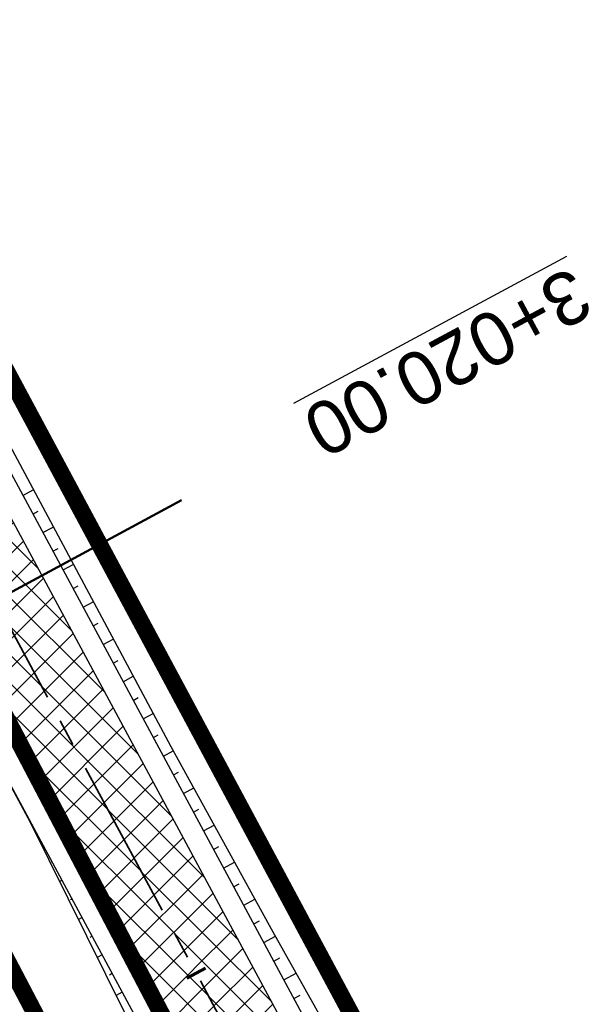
# Model space of a CAD drawing. Header units: metres. Extents: x 7529682 to 7533711, y 5721195 to 5727842.
# Tile 37 of 232: x 7531125 to 7531138, y 5725122 to 5725145. Entities that reach past the tile are written whole.
import ezdxf

# ---------------------------------------------------------------- set-up
doc = ezdxf.new("R2010")
doc.units = ezdxf.units.M
for name, pattern in [('817-dzialki-09-05-04$0$HIDDEN', [0.375, 0.25, -0.125]), ('ACAD_ISO05W100', [33, 24, -3, 0, -3, 0, -3]), ('CENTER2', [28.575000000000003, 19.05, -3.175, 3.175, -3.175]), ('HIDDEN', [9.524999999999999, 6.35, -3.175])]:
    doc.linetypes.add(name, pattern=pattern)
for name, color, linetype in [('C-DROGI-SYTUACJA', 7, 'Continuous'), ('D-pobocza', 60, 'Continuous'), ('D-rowy', 160, 'Continuous'), ('D-skarpa', 2, 'Continuous'), ('D-skarpa-kreskowanie', 2, 'Continuous')]:
    doc.layers.add(name, color=color, linetype=linetype)
for name, color, linetype, lineweight, true_color in [('D-hatch-ciag-pieszo-rowerowy', 7, 'Continuous', 13, 0xff9f80), ('D-LR-etap-III', 7, '817-dzialki-09-05-04$0$HIDDEN', 50, 0x00008f), ('D-przekroje-pop', 7, 'Continuous', 50, 0x000099)]:
    doc.layers.add(name, color=color, linetype=linetype, lineweight=lineweight, true_color=true_color)
doc.layers.add('D-obrzeża', color=2, linetype='Continuous', lineweight=30)
doc.layers.add('D-pas-drogowy', color=7, linetype='ACAD_ISO05W100', lineweight=50)
doc.layers.add('poprzeczki', color=7, linetype='Continuous', true_color=0x0000c7)
doc.styles.get("Standard").update_dxf_attribs({"font": 'arial.ttf'})

# ---------------------------------------------------------------- blocks, each defined once
blk = doc.blocks.new('AeccTickLine')
at = {"color": 0, "linetype": 'ByBlock', "lineweight": -2}
blk.add_line((0, 1), (-3.673819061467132e-16, -1), dxfattribs=at)

msp = doc.modelspace()

# ---------------------------------------------------------------- hatches: boundary and pattern name
at = {"layer": 'D-hatch-ciag-pieszo-rowerowy'}
h = msp.add_hatch(dxfattribs=at)
h.set_pattern_fill('ANSI37', color=256, scale=0.15, style=0)
h.set_pattern_definition([(45, (0, 0), (-0.3367596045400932, 0.3367596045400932), []), (135, (0, 0), (-0.3367596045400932, -0.3367596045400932), [])])
h.paths.add_polyline_path([(7531118.164896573, 5725142.89718586), (7531117.076540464, 5725142.281955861), (7531130.341235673, 5725117.669805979, -0.009011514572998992), (7531135.298873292, 5725108.060358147), (7531145.035806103, 5725088.322043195, 0.07528570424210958), (7531150.171491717, 5725080.951451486), (7531151.456638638, 5725079.596189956), (7531152.271576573, 5725080.553420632), (7531151.216595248, 5725081.665959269, -0.07525174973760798), (7531146.082702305, 5725089.032917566), (7531136.397298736, 5725108.66009308, 0.008978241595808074), (7531131.457307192, 5725118.233727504)])
h.paths.add_polyline_path([(7531119.253251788, 5725143.512415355), (7531118.164896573, 5725142.89718586), (7531131.457307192, 5725118.233727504, -0.008978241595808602), (7531136.397298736, 5725108.66009308), (7531146.082702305, 5725089.032917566, 0.07525174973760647), (7531151.216595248, 5725081.665959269), (7531152.271576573, 5725080.553420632), (7531153.086514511, 5725081.510651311), (7531152.261569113, 5725082.380603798, -0.0752173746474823), (7531147.129491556, 5725089.743883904), (7531137.494820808, 5725109.261525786, 0.008944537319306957), (7531132.572709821, 5725118.798885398)])

# ---------------------------------------------------------------- linework, layer by layer
at = {"layer": 'C-DROGI-SYTUACJA', "color": 10, "linetype": 'CENTER2', "lineweight": 35, "ltscale": 0.2}
msp.add_lwpolyline([(7531035.213067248, 5725301.103738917), (7531059.943841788, 5725254.222853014, -0.00440054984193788), (7531062.366458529, 5725249.530815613), (7531071.708538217, 5725231.039993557, 0.004122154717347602), (7531073.975449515, 5725226.643517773), (7531073.975449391, 5725226.643518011), (7531087.383313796, 5725201.158175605), (7531110.121662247, 5725157.821038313), (7531131.457307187, 5725118.233727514, -0.008978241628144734), (7531136.397298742, 5725108.660093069), (7531146.082702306, 5725089.032917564, 0.07525174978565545), (7531151.216595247, 5725081.66595927), (7531154.313313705, 5725078.4002911, -0.06893621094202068), (7531156.868938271, 5725074.829562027)], format="xyb", dxfattribs=at)
at = {"layer": 'D-LR-etap-III', "ltscale": 10, "flags": 128}
msp.add_lwpolyline([(7531750.474471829, 5723895.103125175, 0.4, 0.4, 0), (7531750.505, 5723895.13, 0.4, 0.4, 0), (7531682.71, 5724022.92, 0.4, 0.4, 0), (7531619.177023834, 5724147.203692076, 0.4, 0.4, 0), (7531592.308960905, 5724198.48863389, 0.4, 0.4, 0), (7531553.263875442, 5724272.918564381, 0.4, 0.4, 0), (7531504.019999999, 5724366.79, 0.4, 0.4, 0), (7531482.09, 5724407.62, 0.4, 0.4, 0), (7531412.350402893, 5724541.182759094, 0.4, 0.4, 0), (7531388.463669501, 5724586.929768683, 0.4, 0.4, 0), (7531345.12, 5724669.94, 0.4, 0.4, 0), (7531127.66, 5725081.67, 0.4, 0.4, 0), (7531059.253139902, 5725211.040795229, 0.4, 0.4, 0), (7531008.007244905, 5725307.953830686, 0.4, 0.4, 0), (7530964.181635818, 5725390.835555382, 0.4, 0.4, 0), (7530914.557354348, 5725484.683561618, 0.4, 0.4, 0), (7530865.243241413, 5725577.493975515, 0.4, 0.4, 0), (7530840.085257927, 5725624.058651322, 0.4, 0.4, 0), (7530802.559525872, 5725694.924584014, 0.4, 0.4, 0), (7530755.54, 5725787.51, 0.4, 0.4, 0), (7530708.717810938, 5725876.303221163, 0.4, 0.4, 0), (7530695.12, 5725902.09, 0.4, 0.4, 0), (7530642.91397006, 5726001.07839487, 0.4, 0.4, 0), (7530634.934723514, 5726016.146615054, 0.4, 0.4, 0), (7530610.820000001, 5726061.929999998, 0.4, 0.4, 0), (7530610.820000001, 5726061.929999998, 0.4, 0.4, 0), (7530607.21, 5726063.51, 0.4, 0.4, 0), (7530597.42, 5726080.68, 0.4, 0.4, 0), (7530591.16, 5726088.44, 0.4, 0.4, 0), (7530581.28, 5726107.21, 0.4, 0.4, 0), (7530571.29, 5726130.56, 0.4, 0.4, 0), (7530549.554994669, 5726171.527317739, 0.4, 0.4, 0), (7530531.014309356, 5726206.473807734, 0.4, 0.4, 0), (7530516.461208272, 5726236.016618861, 0.4, 0.4, 0), (7530500.798929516, 5726266.141265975, 0.4, 0.4, 0), (7530491.349999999, 5726283.94, 0.4, 0.4, 0), (7530482.4, 5726303.41, 0.4, 0.4, 0), (7530482.4, 5726303.41, 0.4, 0.4, 0), (7530450.41, 5726357.28, 0.4, 0.4, 0), (7530397.759396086, 5726458.499907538, 0.4, 0.4, 0), (7530334.707815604, 5726583.664702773, 0.4, 0.4, 0), (7530303.939274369, 5726645.167943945, 0.4, 0.4, 0), (7530300.509779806, 5726651.777515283, 0.4, 0.4, 0), (7530289.213532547, 5726671.966724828, 0.4, 0.4, 0), (7530281.54, 5726685.57, 0.4, 0.4, 0), (7530261.37085633, 5726724.163374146, 0.4, 0.4, 0), (7530254.03, 5726738.21, 0.4, 0.4, 0), (7530197.219999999, 5726845.06, 0.4, 0.4, 0), (7530194.71, 5726849.15, 0.4, 0.4, 0), (7530195.92, 5726850.75, 0.4, 0.4, 0), (7530170.546669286, 5726892.961489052, 0.4, 0.4, 0), (7530143.174718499, 5726945.065838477, 0.4, 0.4, 0), (7530105.059999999, 5727018.32, 0.4, 0.4, 0), (7530100.059999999, 5727027.16, 0.4, 0.4, 0), (7530062.318670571, 5727099.625398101, 0.4, 0.4, 0), (7530015.378537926, 5727189.420463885, 0.4, 0.4, 0), (7529983.207960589, 5727250.206596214, 0.4, 0.4, 0), (7529953.284293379, 5727306.74720398, 0.4, 0.4, 0), (7529900.67053443, 5727406.15903814, 0.4, 0.4, 0), (7529890.630239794, 5727425.131178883, 0.4, 0.4, 0), (7529875.155383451, 5727454.426350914, 0.4, 0.4, 0), (7529857.560096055, 5727487.787346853, 0.4, 0.4, 0), (7529835.194401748, 5727530.19312405, 0.4, 0.4, 0), (7529811.740544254, 5727574.662079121, 0.4, 0.4, 0), (7529792.101859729, 5727611.922638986, 0.4, 0.4, 0), (7529768.066117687, 5727657.469613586, 0.4, 0.4, 0), (7529755.210566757, 5727682.131373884, 0.4, 0.4, 0), (7529753.309999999, 5727681.13, 0.4, 0.4, 0), (7529739.21, 5727707.77, 0.4, 0.4, 0), (7529735.394745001, 5727711.251990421, 0.4, 0.4, 0), (7529725.42, 5727730.2, 0.4, 0.4, 0), (7529723.55, 5727729.88, 0.4, 0.4, 0), (7529695.566668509, 5727782.932080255, 0.4, 0.4, 0), (7529717.67971874, 5727794.024357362, 0.4, 0.4, 0), (7529736.274870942, 5727758.647400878, 0.4, 0.4, 0), (7529736.274870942, 5727758.647400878, 0.4, 0.4, 0), (7529744.511003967, 5727750.406106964, 0.4, 0.4, 0), (7529744.511003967, 5727750.406106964, 0.4, 0.4, 0), (7529750.282568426, 5727738.549848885, 0.4, 0.4, 0), (7529777.108510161, 5727687.569424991, 0.4, 0.4, 0), (7529796.51537536, 5727651.329932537, 0.4, 0.4, 0), (7529814.937945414, 5727616.793170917, 0.4, 0.4, 0), (7529839.006722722, 5727572.303976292, 0.4, 0.4, 0), (7529860.617626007, 5727532.509108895, 0.4, 0.4, 0), (7529882.348967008, 5727491.504261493, 0.4, 0.4, 0), (7529904.865139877, 5727449.096370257, 0.4, 0.4, 0), (7529920.747384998, 5727418.884773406, 0.4, 0.4, 0), (7529946.676504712, 5727368.547487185, 0.4, 0.4, 0), (7529972.024701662, 5727320.573310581, 0.4, 0.4, 0), (7529987.740014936, 5727290.153392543, 0.4, 0.4, 0), (7529996.497385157, 5727273.661630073, 0.4, 0.4, 0), (7530017.541471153, 5727234.202689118, 0.4, 0.4, 0), (7530033.053657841, 5727204.864166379, 0.4, 0.4, 0), (7530051.622983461, 5727170.222745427, 0.4, 0.4, 0), (7530069.276612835, 5727137.015751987, 0.4, 0.4, 0), (7530089.385386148, 5727097.533639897, 0.4, 0.4, 0), (7530109.712512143, 5727060.746615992, 0.4, 0.4, 0), (7530136.769722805, 5727011.640131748, 0.4, 0.4, 0), (7530162.446686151, 5726962.743777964, 0.4, 0.4, 0), (7530187.674104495, 5726916.992101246, 0.4, 0.4, 0), (7530207.820739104, 5726879.335323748, 0.4, 0.4, 0), (7530230.625609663, 5726834.518686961, 0.4, 0.4, 0), (7530262.288093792, 5726776.61832811, 0.4, 0.4, 0), (7530277.509672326, 5726760.213143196, 0.4, 0.4, 0), (7530286.036865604, 5726744.106684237, 0.4, 0.4, 0), (7530288.097472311, 5726735.884066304, 0.4, 0.4, 0), (7530290.393870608, 5726725.046963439, 0.4, 0.4, 0), (7530296.17664807, 5726713.582980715, 0.4, 0.4, 0), (7530302.726195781, 5726701.18226779, 0.4, 0.4, 0), (7530325.685047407, 5726657.466383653, 0.4, 0.4, 0), (7530343.243978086, 5726623.648592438, 0.4, 0.4, 0), (7530360.229820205, 5726591.746871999, 0.4, 0.4, 0), (7530383.20855044, 5726548.059469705, 0.4, 0.4, 0), (7530406.017875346, 5726503.605514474, 0.4, 0.4, 0), (7530427.464919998, 5726462.620289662, 0.4, 0.4, 0), (7530447.9278544, 5726424.388014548, 0.4, 0.4, 0), (7530471.126878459, 5726379.920667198, 0.4, 0.4, 0), (7530490.501003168, 5726343.033350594, 0.4, 0.4, 0), (7530509.499458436, 5726306.733076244, 0.4, 0.4, 0), (7530529.890269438, 5726267.244072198, 0.4, 0.4, 0), (7530543.852446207, 5726238.990319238, 0.4, 0.4, 0), (7530554.808897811, 5726218.943990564, 0.4, 0.4, 0), (7530559.027108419, 5726212.223286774, 0.4, 0.4, 0), (7530563.060988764, 5726206.409670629, 0.4, 0.4, 0), (7530566.93354971, 5726200.463543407, 0.4, 0.4, 0), (7530569.771022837, 5726194.901501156, 0.4, 0.4, 0), (7530571.47319415, 5726191.282350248, 0.4, 0.4, 0), (7530572.839142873, 5726188.024533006, 0.4, 0.4, 0), (7530575.295071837, 5726182.034664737, 0.4, 0.4, 0), (7530579.736851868, 5726173.306070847, 0.4, 0.4, 0), (7530583.3, 5726167.41, 0.4, 0.4, 0), (7530593.4, 5726163.33, 0.4, 0.4, 0), (7530598.618375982, 5726155.264489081, 0.4, 0.4, 0), (7530608.258304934, 5726140.497132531, 0.4, 0.4, 0), (7530603.269999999, 5726136.83, 0.4, 0.4, 0), (7530606.53, 5726131.84, 0.4, 0.4, 0), (7530604.239057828, 5726124.21679044, 0.4, 0.4, 0), (7530605.847136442, 5726121.630127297, 0.4, 0.4, 0), (7530608.971611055, 5726116.164124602, 0.4, 0.4, 0), (7530618.114293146, 5726097.791111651, 0.4, 0.4, 0), (7530651.213125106, 5726034.959524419, 0.4, 0.4, 0), (7530670.243741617, 5725998.61095082, 0.4, 0.4, 0), (7530698.075474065, 5725945.952624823, 0.4, 0.4, 0), (7530716.505955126, 5725911.3051464, 0.4, 0.4, 0), (7530735.223454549, 5725875.667401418, 0.4, 0.4, 0), (7530752.504235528, 5725842.154920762, 0.4, 0.4, 0), (7530778.310652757, 5725793.501254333, 0.4, 0.4, 0), (7530797.499961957, 5725756.381811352, 0.4, 0.4, 0), (7530812.518974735, 5725728.28874362, 0.4, 0.4, 0), (7530820.039295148, 5725713.160404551, 0.4, 0.4, 0), (7530822.422446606, 5725710.193574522, 0.4, 0.4, 0), (7530833.154893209, 5725688.800634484, 0.4, 0.4, 0), (7530849.629354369, 5725656.158601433, 0.4, 0.4, 0), (7530867.98290276, 5725621.963939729, 0.4, 0.4, 0), (7530872.629809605, 5725612.88760475, 0.4, 0.4, 0), (7530880.354488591, 5725597.594500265, 0.4, 0.4, 0), (7530883.839446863, 5725593.389159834, 0.4, 0.4, 0), (7530891.782113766, 5725587.763349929, 0.4, 0.4, 0), (7530895.038670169, 5725584.280746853, 0.4, 0.4, 0), (7530897.033644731, 5725580.941110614, 0.4, 0.4, 0), (7530900.951646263, 5725579.945856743, 0.4, 0.4, 0), (7530904.80970798, 5725571.977328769, 0.4, 0.4, 0), (7530903.682362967, 5725568.566434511, 0.4, 0.4, 0), (7530908.900614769, 5725558.844845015, 0.4, 0.4, 0), (7530910.252030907, 5725545.671606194, 0.4, 0.4, 0), (7530912.872986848, 5725538.645543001, 0.4, 0.4, 0), (7530945.278171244, 5725478.464284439, 0.4, 0.4, 0), (7530959.692318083, 5725450.24628822, 0.4, 0.4, 0), (7531002.82670893, 5725368.192370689, 0.4, 0.4, 0), (7531044.703532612, 5725290.314293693, 0.4, 0.4, 0), (7531064.098839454, 5725253.212562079, 0.4, 0.4, 0), (7531083.010253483, 5725216.677517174, 0.4, 0.4, 0), (7531113.013137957, 5725158.465613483, 0.4, 0.4, 0), (7531137.364304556, 5725113.07076138, 0.4, 0.4, 0), (7531150.830830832, 5725086.711759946, 0.4, 0.4, 0), (7531159.745663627, 5725076.640848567, 0.4, 0.4, 0), (7531166.309999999, 5725074.58, 0.4, 0.4, 0), (7531172.29, 5725062.58, 0.4, 0.4, 0), (7531170.589828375, 5725055.605912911, 0.4, 0.4, 0), (7531173.732823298, 5725044.080706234, 0.4, 0.4, 0), (7531215.342008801, 5724964.859648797, 0.4, 0.4, 0), (7531238.054496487, 5724921.684649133, 0.4, 0.4, 0), (7531262.389821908, 5724875.282876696, 0.4, 0.4, 0), (7531295.587160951, 5724811.265731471, 0.4, 0.4, 0), (7531348.487908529, 5724712.362812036, 0.4, 0.4, 0), (7531363.740817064, 5724682.68394264, 0.4, 0.4, 0), (7531366.986905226, 5724675.865317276, 0.4, 0.4, 0), (7531382.541261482, 5724646.110625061, 0.4, 0.4, 0), (7531401.299165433, 5724610.874551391, 0.4, 0.4, 0), (7531428.964837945, 5724558.862274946, 0.4, 0.4, 0), (7531449.111202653, 5724520.397801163, 0.4, 0.4, 0), (7531477.292992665, 5724465.831467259, 0.4, 0.4, 0), (7531500.996290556, 5724421.112506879, 0.4, 0.4, 0), (7531512.121834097, 5724400.549045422, 0.4, 0.4, 0), (7531513.78163794, 5724396.757451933, 0.4, 0.4, 0), (7531526.32, 5724379.39, 0.4, 0.4, 0), (7531566.783642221, 5724302.73628205, 0.4, 0.4, 0), (7531578.579156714, 5724282.774819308, 0.4, 0.4, 0), (7531584.232619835, 5724273.111246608, 0.4, 0.4, 0), (7531590.109283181, 5724263.508189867, 0.4, 0.4, 0), (7531593.027899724, 5724258.771479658, 0.4, 0.4, 0), (7531595.711841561, 5724254.226824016, 0.4, 0.4, 0), (7531601.659976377, 5724243.898197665, 0.4, 0.4, 0), (7531606.097733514, 5724235.986407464, 0.4, 0.4, 0), (7531609.382207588, 5724230.799061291, 0.4, 0.4, 0), (7531611.580260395, 5724227.671180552, 0.4, 0.4, 0), (7531612.707802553, 5724225.86410867, 0.4, 0.4, 0), (7531618.665224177, 5724214.480919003, 0.4, 0.4, 0), (7531619.885522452, 5724212.333950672, 0.4, 0.4, 0), (7531620.931818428, 5724210.787064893, 0.4, 0.4, 0), (7531623.518605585, 5724207.111542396, 0.4, 0.4, 0), (7531626.143926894, 5724203.61306897, 0.4, 0.4, 0), (7531632.022984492, 5724196.485954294, 0.4, 0.4, 0), (7531653.949089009, 5724152.617641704, 0.4, 0.4, 0), (7531656.750690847, 5724143.103797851, 0.4, 0.4, 0), (7531659.61440691, 5724133.254504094, 0.4, 0.4, 0), (7531661.627147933, 5724128.646047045, 0.4, 0.4, 0.01093811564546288), (7531674.314987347, 5724101.43546424, 0.4, 0.4, 0), (7531685.137626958, 5724081.408252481, 0.4, 0.4, 0), (7531692.159945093, 5724066.277333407, 0.4, 0.4, 0), (7531699.662164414, 5724051.388120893, 0.4, 0.4, 0), (7531704.480624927, 5724040.808561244, 0.4, 0.4, 0), (7531704.480624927, 5724040.808561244, 0.4, 0.4, 0), (7531704.401251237, 5724037.368913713, 0.4, 0.4, 0), (7531720.383609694, 5724003.441317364, 0.4, 0.4, 0), (7531728.79890528, 5723986.206298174, 0.4, 0.4, 0), (7531733.237926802, 5723977.192631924, 0.4, 0.4, 0), (7531736.750027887, 5723969.505210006, 0.4, 0.4, 0), (7531737.336143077, 5723968.518916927, 0.4, 0.4, 0), (7531738.285051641, 5723967.699360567, 0.4, 0.4, 0), (7531742.180915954, 5723962.346428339, 0.4, 0.4, 0), (7531744.286141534, 5723958.615526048, 0.4, 0.4, 0), (7531755.393260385, 5723944.192617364, 0.4, 0.4, 0), (7531758.69, 5723936.76, 0.4, 0.4, 0), (7531780.08, 5723929.25, 0.4, 0.4, 0), (7531792.611989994, 5723906.337708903, 0.4, 0.4, 0), (7531792.611989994, 5723906.337708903, 0.4, 0.4, 0), (7531756.962094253, 5723883.055323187, 0.4, 0.4, 0), (7531750.46, 5723895.130000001, 0.4, 0.4, 0), (7531750.46, 5723895.130000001, 0, 0, 0)], format="xyseb", dxfattribs=at)
at = {"layer": 'D-obrzeża'}
for points in [[(7531157.820350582, 5725075.705429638, 0.06860366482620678), (7531155.433696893, 5725079.035412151), (7531152.261569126, 5725082.380603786, -0.07521737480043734), (7531147.129491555, 5725089.743883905), (7531137.494820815, 5725109.261525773, 0.00894453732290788), (7531132.572709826, 5725118.798885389), (7531111.228553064, 5725158.401807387), (7531088.489882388, 5725201.739558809), (7531075.086492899, 5725227.216395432, -0.00412215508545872), (7531072.81958177, 5725231.612870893), (7531063.477188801, 5725250.10431303, 0.004400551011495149), (7531061.054571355, 5725254.796351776), (7531036.313724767, 5725301.696330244, 0.00422807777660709)], [(7531034.112408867, 5725300.511149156), (7531058.833112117, 5725253.649354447, -0.004400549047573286), (7531061.255728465, 5725248.957317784), (7531070.597494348, 5725230.467116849, 0.004122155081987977), (7531072.864405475, 5725226.070641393), (7531086.276745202, 5725200.576792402), (7531109.014771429, 5725157.240269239), (7531130.341235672, 5725117.66980598, -0.009011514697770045), (7531135.298873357, 5725108.060358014), (7531145.035806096, 5725088.322043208, 0.07528570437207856), (7531150.171491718, 5725080.951451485), (7531153.382484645, 5725077.565274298, -0.06860366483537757), (7531155.769138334, 5725074.235291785), (7531156.913255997, 5725072.063506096)]]:
    msp.add_lwpolyline(points, format="xyb", dxfattribs=at)
at = {"layer": 'D-pas-drogowy', "ltscale": 0.2, "flags": 128}
msp.add_lwpolyline([(7531633.018560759, 5724182.834272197, 0.4, 0.4, 0), (7531617.558899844, 5724211.608162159, 0.4, 0.4, 0), (7531566.783642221, 5724302.73628205, 0.4, 0.4, 0), (7531538.419082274, 5724356.469679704, 0.4, 0.4, 0), (7531526.32, 5724379.39, 0.4, 0.4, 0), (7531516.102085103, 5724393.607319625, 0.4, 0.4, 0.001485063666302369), (7531513.78037409, 5724396.837773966, 0.4, 0.4, 0), (7531501.87, 5724413.41, 0.4, 0.4, 0), (7531474.926107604, 5724464.507896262, 0.4, 0.4, 0), (7531446.200436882, 5724518.992313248, 0.4, 0.4, 0), (7531424.962185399, 5724559.262257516, 0.4, 0.4, 0), (7531398.444460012, 5724609.565801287, 0.4, 0.4, 0), (7531379.647455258, 5724645.216004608, 0.4, 0.4, 0), (7531365.23, 5724672.56, 0.4, 0.4, 0), (7531341.305752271, 5724717.915356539, 0.4, 0.4, 0), (7531312.899996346, 5724771.788898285, 0.4, 0.4, 0), (7531292.590923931, 5724810.306502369, 0.4, 0.4, 0), (7531259.391619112, 5724873.271351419, 0.4, 0.4, 0), (7531233.740401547, 5724921.922582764, 0.4, 0.4, 0), (7531203.072738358, 5724980.092044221, 0.4, 0.4, 0), (7531173.471398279, 5725036.225177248, 0.4, 0.4, 0), (7531168.269999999, 5725046.09, 0.4, 0.4, 0), (7531172.29, 5725062.58, 0.4, 0.4, 0), (7531166.309999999, 5725074.58, 0.4, 0.4, 0), (7531150.32, 5725079.6, 0.4, 0.4, 0), (7531141.5, 5725096.43, 0.4, 0.4, 0), (7531109.311735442, 5725157.814415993, 0.4, 0.4, 0), (7531086.641300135, 5725201.047918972, 0.4, 0.4, 0), (7531059.198258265, 5725253.383662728, 0.4, 0.4, 0), (7531028.206828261, 5725312.48946212, 0.4, 0.4, 0), (7530999.104694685, 5725367.990143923, 0.4, 0.4, 0), (7530956.247527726, 5725449.724815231, 0.4, 0.4, 0), (7530924.397774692, 5725510.463768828, 0.4, 0.4, 0), (7530897.509999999, 5725561.74, 0.4, 0.4, 0), (7530894.46, 5725566.14, 0.4, 0.4, 0), (7530892.16, 5725570.49, 0.4, 0.4, 0), (7530869.362688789, 5725613.307018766, 0.4, 0.4, 0), (7530861.693971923, 5725627.704613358, 0.4, 0.4, 0), (7530852.74, 5725644.52, 0.4, 0.4, 0), (7530831.509999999, 5725684.2, 0.4, 0.4, 0), (7530811.13, 5725722.52, 0.4, 0.4, 0), (7530792.3476413, 5725757.940652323, 0.4, 0.4, 0), (7530768.03, 5725803.8, 0.4, 0.4, 0), (7530748.768542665, 5725840.178507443, 0.4, 0.4, 0), (7530727.7, 5725879.97, 0.4, 0.4, 0), (7530712.0981582, 5725909.54523909, 0.4, 0.4, 0), (7530693.644105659, 5725944.645156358, 0.4, 0.4, 0), (7530665.702224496, 5725997.538976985, 0.4, 0.4, 0), (7530641.759999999, 5726042.88, 0.4, 0.4, 0), (7530616.5, 5726091.48, 0.4, 0.4, 0), (7530604.628439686, 5726114.319880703, 0.4, 0.4, -0.007762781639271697), (7530602.5, 5726118.43, 0.4, 0.4, 0), (7530603.992037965, 5726123.394821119, 0.4, 0.4, 0), (7530606.53, 5726131.84, 0.4, 0.4, 0), (7530603.269999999, 5726136.83, 0.4, 0.4, 0), (7530593.775620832, 5726151.368713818, 0.4, 0.4, 0), (7530590.202637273, 5726156.84001263, 0.4, 0.4, 0), (7530583.3, 5726167.41, 0.4, 0.4, 0), (7530580.578343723, 5726170.427567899, 0.4, 0.4, 0), (7530575.849999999, 5726175.67, 0.4, 0.4, 0), (7530569.009999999, 5726186.66, 0.4, 0.4, 0), (7530562.555322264, 5726199.189409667, 0.4, 0.4, 0), (7530555.67, 5726211.39, 0.4, 0.4, 0), (7530548.29, 5726224.23, 0.4, 0.4, 0), (7530540.58, 5726237.71, 0.4, 0.4, 0), (7530532.679999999, 5726252.65, 0.4, 0.4, 0), (7530524.059999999, 5726269.35, 0.4, 0.4, 0), (7530502.82, 5726309.91, 0.4, 0.4, 0), (7530488.83, 5726336.63, 0.4, 0.4, 0), (7530466.03, 5726380.16, 0.4, 0.4, 0), (7530438.469999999, 5726432.77, 0.4, 0.4, 0), (7530424.53, 5726459.09, 0.4, 0.4, 0), (7530401.63, 5726502.97, 0.4, 0.4, 0), (7530383.38, 5726538.06, 0.4, 0.4, 0), (7530353.969999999, 5726593.52, 0.4, 0.4, 0), (7530338.469999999, 5726622.74, 0.4, 0.4, 0), (7530322.009999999, 5726653.88, 0.4, 0.4, 0), (7530297.54, 5726700.33, 0.4, 0.4, 0), (7530287.38, 5726719.6, 0.4, 0.4, 0), (7530285.94993921, 5726722.315508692, 0.4, 0.4, 0), (7530280.259999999, 5726733.12, 0.4, 0.4, 0), (7530266.73, 5726758.74, 0.4, 0.4, 0), (7530260.42, 5726770.47, 0.4, 0.4, 0), (7530253.25, 5726783.82, 0.4, 0.4, 0), (7530244.95, 5726799.33, 0.4, 0.4, 0), (7530239.389999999, 5726808.49, 0.4, 0.4, 0), (7530238.29, 5726807.9, 0.4, 0.4, 0), (7530218.11, 5726850.67, 0.4, 0.4, 0), (7530175.906646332, 5726928.168028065, 0.4, 0.4, 0), (7530096.679999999, 5727076.15, 0.4, 0.4, 0), (7530094.679999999, 5727079.89, 0.4, 0.4, 0), (7530064.59693469, 5727135.522637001, 0.4, 0.4, 0), (7530046.730970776, 5727168.8921561, 0.4, 0.4, 0), (7530025.803045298, 5727208.461374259, 0.4, 0.4, 0), (7530012.846501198, 5727232.979315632, 0.4, 0.4, 0), (7529994.15, 5727268.45, 0.4, 0.4, 0), (7529981.670868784, 5727291.93018666, 0.4, 0.4, 0), (7529949.889999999, 5727351.73, 0.4, 0.4, 0), (7529924.75, 5727399.03, 0.4, 0.4, 0), (7529915.515824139, 5727417.099754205, 0.4, 0.4, 0), (7529885.83, 5727475.19, 0.4, 0.4, 0), (7529862.559999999, 5727519.97, 0.4, 0.4, 0), (7529852.984923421, 5727538.191086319, 0.4, 0.4, 0), (7529836.513084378, 5727569.51130111, 0.4, 0.4, 0), (7529815.36890814, 5727609.140983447, 0.4, 0.4, 0), (7529792.795203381, 5727651.247499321, 0.4, 0.4, 0), (7529774.199114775, 5727685.858348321, 0.4, 0.4, 0), (7529746.966026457, 5727736.059440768, 0.4, 0.4, 0), (7529733.92, 5727757.62, 0.4, 0.4, 0), (7529708.607472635, 5727806.388536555, 0.4, 0.4, 0), (7529688.491967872, 5727796.344621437, 0.4, 0.4, 0), (7529723.55, 5727729.88, 0.4, 0.4, 0), (7529725.42, 5727730.2, 0.4, 0.4, 0), (7529735.38, 5727711.28, 0.4, 0.4, 0), (7529739.21, 5727707.77, 0.4, 0.4, 0), (7529753.309999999, 5727681.13, 0.4, 0.4, 0), (7529755.178396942, 5727682.114424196, 0.4, 0.4, 0), (7529792.101859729, 5727611.922638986, 0.4, 0.4, 0), (7529811.740544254, 5727574.662079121, 0.4, 0.4, 0), (7529835.194401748, 5727530.19312405, 0.4, 0.4, 0), (7529857.560096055, 5727487.787346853, 0.4, 0.4, 0), (7529875.155383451, 5727454.426350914, 0.4, 0.4, 0), (7529890.630239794, 5727425.131178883, 0.4, 0.4, 0), (7529900.67053443, 5727406.15903814, 0.4, 0.4, 0), (7529953.284293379, 5727306.74720398, 0.4, 0.4, 0), (7529983.207960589, 5727250.206596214, 0.4, 0.4, 0), (7530015.378537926, 5727189.420463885, 0.4, 0.4, 0), (7530062.318670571, 5727099.625398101, 0.4, 0.4, 0), (7530100.059999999, 5727027.16, 0.4, 0.4, 0), (7530105.059999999, 5727018.32, 0.4, 0.4, 0), (7530143.174718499, 5726945.065838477, 0.4, 0.4, 0), (7530170.546669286, 5726892.961489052, 0.4, 0.4, 0), (7530195.92, 5726850.75, 0.4, 0.4, 0), (7530194.71, 5726849.15, 0.4, 0.4, 0), (7530197.219999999, 5726845.06, 0.4, 0.4, 0), (7530254.03, 5726738.21, 0.4, 0.4, 0), (7530261.37085633, 5726724.163374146, 0.4, 0.4, 0), (7530281.54, 5726685.57, 0.4, 0.4, 0), (7530289.213532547, 5726671.966724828, 0.4, 0.4, 0), (7530300.509779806, 5726651.777515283, 0.4, 0.4, 0), (7530303.939274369, 5726645.167943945, 0.4, 0.4, 0), (7530334.707815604, 5726583.664702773, 0.4, 0.4, 0), (7530397.759396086, 5726458.499907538, 0.4, 0.4, 0), (7530450.41, 5726357.28, 0.4, 0.4, 0), (7530482.4, 5726303.41, 0.4, 0.4, 0), (7530483.687990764, 5726301.003383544, 0.4, 0.4, 0), (7530491.349999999, 5726283.94, 0.4, 0.4, 0), (7530512.67, 5726243.78, 0.4, 0.4, 0), (7530529.429999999, 5726209.46, 0.4, 0.4, 0), (7530571.29, 5726130.56, 0.4, 0.4, 0), (7530581.28, 5726107.21, 0.4, 0.4, 0), (7530591.16, 5726088.44, 0.4, 0.4, 0), (7530597.42, 5726080.68, 0.4, 0.4, 0), (7530607.21, 5726063.51, 0.4, 0.4, 0), (7530610.820000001, 5726061.929999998, 0.4, 0.4, 0), (7530634.934723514, 5726016.146615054, 0.4, 0.4, 0), (7530642.91397006, 5726001.07839487, 0.4, 0.4, 0), (7530695.12, 5725902.09, 0.4, 0.4, 0), (7530708.717810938, 5725876.303221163, 0.4, 0.4, 0), (7530755.54, 5725787.51, 0.4, 0.4, 0), (7530802.559525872, 5725694.924584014, 0.4, 0.4, 0), (7530840.085257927, 5725624.058651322, 0.4, 0.4, 0), (7530865.243241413, 5725577.493975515, 0.4, 0.4, 0), (7530914.557354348, 5725484.683561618, 0.4, 0.4, 0), (7530964.181635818, 5725390.835555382, 0.4, 0.4, 0), (7531008.007244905, 5725307.953830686, 0.4, 0.4, 0), (7531059.253139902, 5725211.040795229, 0.4, 0.4, 0), (7531127.66, 5725081.67, 0.4, 0.4, 0), (7531345.12, 5724669.94, 0.4, 0.4, 0), (7531388.463669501, 5724586.929768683, 0.4, 0.4, 0), (7531412.350402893, 5724541.182759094, 0.4, 0.4, 0), (7531482.09, 5724407.62, 0.4, 0.4, 0), (7531504.019999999, 5724366.79, 0.4, 0.4, 0), (7531519.374444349, 5724337.520497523, 0.4, 0.4, 0), (7531563.748815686, 5724252.931583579, 0.4, 0.4, 0), (7531602.175111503, 5724179.681224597, 0.4, 0.4, 0), (7531619.177023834, 5724147.203692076, 0.4, 0.4, 0), (7531625.038493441, 5724135.63500206, 0.4, 0.4, 0), (7531656.796442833, 5724073.31633882, 0.4, 0.4, 0), (7531675.12, 5724037.36, 0.4, 0.4, 0), (7531682.71, 5724022.92, 0.4, 0.4, 0), (7531705.565196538, 5723979.810545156, 0.4, 0.4, 0), (7531736.605941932, 5723921.261514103, 0.4, 0.4, 0), (7531750.46, 5723895.130000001, 0.4, 0.4, 0), (7531740.769999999, 5723886.56, 0.4, 0.4, 0), (7531732.86, 5723885, 0.4, 0.4, 0), (7531722.179999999, 5723887.77, 0.4, 0.4, 0), (7531729.87, 5723862.17, 0.4, 0.4, 0), (7531742.92, 5723861.93, 0.4, 0.4, 0), (7531763.71, 5723859.52, 0.4, 0.4, 0), (7531768.42, 5723854.12, 0.4, 0.4, 0), (7531787.42, 5723817.97, 0.4, 0.4, 0), (7531795.57, 5723809.82, 0.4, 0.4, 0), (7531816.346897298, 5723819.850397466, 0.4, 0.4, 0), (7531816.346897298, 5723819.850397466, 0.4, 0.4, 0), (7531805.059999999, 5723843.23, 0.4, 0.4, 0), (7531803.61, 5723886.23, 0.4, 0.4, 0), (7531803.61, 5723886.23, 0.4, 0.4, 0), (7531780.08, 5723929.25, 0.4, 0.4, 0), (7531758.69, 5723936.76, 0.4, 0.4, 0), (7531749.3590272, 5723946.412126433, 0.4, 0.4, 0), (7531742.71, 5723953.29, 0.4, 0.4, 0), (7531735.177368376, 5723967.877529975, 0.4, 0.4, 0), (7531722.37, 5723992.68, 0.4, 0.4, 0), (7531705.041669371, 5724030.885563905, 0.4, 0.4, 0), (7531699.469999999, 5724043.17, 0.4, 0.4, 0), (7531692.69, 5724058.11, 0.4, 0.4, 0), (7531679.672010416, 5724084.016803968, 0.4, 0.4, 0), (7531674.55, 5724094.21, 0.4, 0.4, 0), (7531666.633166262, 5724114.002855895, 0.4, 0.4, 0), (7531649, 5724153.82, 0.4, 0.4, 0), (7531641.49, 5724149.34, 0.4, 0.4, 0), (7531626.04, 5724179.34, 0.4, 0.4, 0), (7531633.03, 5724182.84, 0, 0, 0)], format="xyseb", dxfattribs=at)
at = {"layer": 'D-pobocza'}
for points in [[(7531158.230593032, 5725075.999457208, 0.06860366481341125), (7531155.843939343, 5725079.32943972), (7531152.679666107, 5725082.666348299, -0.07520123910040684), (7531147.548440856, 5725090.027901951), (7531137.930676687, 5725109.508145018, 0.008928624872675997), (7531133.017012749, 5725119.028381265), (7531111.671163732, 5725158.634392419), (7531088.932509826, 5725201.97211209), (7531075.530910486, 5725227.445546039, -0.004122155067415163), (7531073.263999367, 5725231.84202148), (7531063.921480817, 5725250.33371218, 0.004400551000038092), (7531061.498863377, 5725255.025750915), (7531036.753990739, 5725301.933361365, 0.00422807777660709), (7531034.348873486, 5725306.400670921), (7531024.385244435, 5725324.538161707, -0.004066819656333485), (7531022.070469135, 5725328.834348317), (7531001.180368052, 5725368.372842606), (7530957.926901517, 5725450.408416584), (7530925.933724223, 5725511.284861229), (7530911.967749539, 5725537.705720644, -0.1134663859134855), (7530908.507998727, 5725550.695775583), (7530908.342215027, 5725555.523057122, 0.1127731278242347), (7530907.144702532, 5725560.04414144), (7530903.026881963, 5725567.886137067)], [(7531033.672145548, 5725300.274113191), (7531058.388820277, 5725253.419954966, -0.004400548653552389), (7531060.811436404, 5725248.727918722), (7531070.153076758, 5725230.237966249, 0.004122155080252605), (7531072.419987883, 5725225.841490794), (7531085.834117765, 5725200.344239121), (7531108.572015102, 5725157.007961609), (7531129.894778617, 5725117.4442902, -0.009024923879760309), (7531134.859526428, 5725107.820408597), (7531144.616991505, 5725088.037758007, 0.07529938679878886), (7531149.753399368, 5725080.665702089), (7531152.972242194, 5725077.271246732, -0.0686036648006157), (7531155.358895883, 5725073.941264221), (7531156.470659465, 5725071.830893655)]]:
    msp.add_lwpolyline(points, format="xyb", dxfattribs=at)
at = {"layer": 'D-przekroje-pop'}
msp.add_lwpolyline([(7531128.658932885, 5725133.964851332), (7531124.257478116, 5725131.592680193), (7531117.215150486, 5725127.797206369)], dxfattribs=at)
at = {"layer": 'D-rowy', "linetype": 'HIDDEN', "ltscale": 0.1, "const_width": 0.4, "flags": 128}
msp.add_lwpolyline([(7531149.9, 5725074.79), (7531149.9, 5725074.79), (7531138.641064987, 5725096.213928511), (7531118.877356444, 5725133.871305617), (7531109.576916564, 5725151.722126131), (7531096.94820068, 5725175.105976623), (7531083.448758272, 5725201.131248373), (7531075.375142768, 5725216.126263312), (7531058.982938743, 5725247.128653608), (7531038.532495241, 5725286.309070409), (7531017.625879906, 5725325.253628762), (7530968.704097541, 5725418.289077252), (7530946.217976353, 5725461.539419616)], dxfattribs=at)
at = {"layer": 'D-skarpa', "linetype": 'Continuous'}
for points in [[(7531111.962641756, 5725147.686119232), (7531114.731299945, 5725143.498351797), (7531117.530720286, 5725139.327163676), (7531120.343238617, 5725135.163034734), (7531122.701890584, 5725130.754293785), (7531125.077660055, 5725126.354778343), (7531127.302134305, 5725121.873722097), (7531129.464764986, 5725117.359335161), (7531129.540721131, 5725117.200780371), (7531129.911224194, 5725116.470824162, -0.01259762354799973), (7531132.484024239, 5725111.097462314), (7531133.440631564, 5725109.357746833), (7531134.340321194, 5725107.645038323), (7531136.178818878, 5725104.035129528), (7531138.108214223, 5725100.027202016)], [(7531118.94689499, 5725145.770353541), (7531121.336239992, 5725141.378154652), (7531123.675522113, 5725136.958974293), (7531128.403605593, 5725128.147302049), (7531130.816715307, 5725123.767911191), (7531133.264167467, 5725119.407029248), (7531133.343904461, 5725119.25051215), (7531133.719876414, 5725118.510017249, 0.009425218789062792), (7531136.487608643, 5725113.13907685), (7531137.402423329, 5725111.344881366), (7531138.282407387, 5725109.590335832), (7531140.092658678, 5725105.96648832), (7531142.090884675, 5725101.992526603)]]:
    msp.add_lwpolyline(points, format="xyb", dxfattribs=at)
at = {"layer": 'D-skarpa-kreskowanie', "linetype": 'Continuous'}
for p, q in [((7531124.907148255, 5725134.07585106, 108.011401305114), (7531125.151777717, 5725134.207694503, 107.8261279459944)), ((7531125.144365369, 5725133.635705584, 108.012143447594), (7531125.266273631, 5725133.701408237, 107.9198146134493)), ((7531125.381582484, 5725133.195560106, 108.012885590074), (7531125.624586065, 5725133.326527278, 107.8288436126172)), ((7531125.618799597, 5725132.755414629, 108.0136277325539), (7531125.739894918, 5725132.820679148, 107.9219145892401)), ((7531125.856016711, 5725132.315269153, 108.0143698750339), (7531126.097394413, 5725132.445360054, 107.831559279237)), ((7531126.093233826, 5725131.875123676, 108.0151120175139), (7531126.213516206, 5725131.939950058, 107.9240145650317)), ((7531126.330450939, 5725131.434978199, 108.0158541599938), (7531126.570202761, 5725131.56419283, 107.8342749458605)), ((7531126.567668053, 5725130.994832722, 108.0165963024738), (7531126.687137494, 5725131.05922097, 107.9261145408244)), ((7531126.804885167, 5725130.554687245, 108.0173384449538), (7531127.043011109, 5725130.683025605, 107.8369906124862)), ((7531127.042102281, 5725130.114541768, 108.0180805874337), (7531127.160758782, 5725130.178491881, 107.9282145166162)), ((7531127.279319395, 5725129.674396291, 108.0188227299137), (7531127.515819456, 5725129.80185838, 107.8397062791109)), ((7531127.516536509, 5725129.234250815, 108.0195648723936), (7531127.63438007, 5725129.297762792, 107.9303144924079)), ((7531127.753753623, 5725128.794105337, 108.0203070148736), (7531127.988627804, 5725128.920691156, 107.8424219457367)), ((7531127.990970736, 5725128.35395986, 108.0210491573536), (7531128.108001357, 5725128.417033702, 107.9324144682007)), ((7531128.228187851, 5725127.913814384, 108.0217912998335), (7531128.462636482, 5725128.040170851, 107.8442285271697)), ((7531128.465404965, 5725127.473668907, 108.0225334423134), (7531128.584676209, 5725127.537950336, 107.932201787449)), ((7531128.702622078, 5725127.03352343, 108.0232755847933), (7531128.945258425, 5725127.16429268, 107.8395117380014)), ((7531124.88319399, 5725126.743089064, 107.8909654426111), (7531124.871401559, 5725126.736733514, 107.8840171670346)), ((7531128.939839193, 5725126.593377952, 108.0240177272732), (7531129.063204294, 5725126.659865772, 107.9305855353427)), ((7531125.120411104, 5725126.302943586, 107.891707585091), (7531125.113697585, 5725126.299325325, 107.8866230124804)), ((7531129.177056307, 5725126.153232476, 108.0247598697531), (7531129.427880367, 5725126.288414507, 107.8347949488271)), ((7531125.357628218, 5725125.86279811, 107.8924497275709), (7531125.329431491, 5725125.847601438, 107.8710945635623)), ((7531129.41427342, 5725125.713086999, 108.025502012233), (7531129.54173238, 5725125.781781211, 107.9289692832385)), ((7531125.594845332, 5725125.422652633, 107.8931918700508), (7531125.573362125, 5725125.411074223, 107.8769212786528)), ((7531129.651490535, 5725125.272941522, 108.0262441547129), (7531129.91050231, 5725125.412536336, 107.8300781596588)), ((7531125.832062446, 5725124.982507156, 107.8939340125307), (7531125.774326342, 5725124.95139019, 107.8502068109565)), ((7531129.888707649, 5725124.832796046, 108.0269862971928), (7531130.020260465, 5725124.903696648, 107.927353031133)), ((7531126.06927956, 5725124.542361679, 107.8946761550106), (7531126.033026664, 5725124.522823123, 107.8672195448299)), ((7531130.125924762, 5725124.392650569, 108.0277284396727), (7531130.393124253, 5725124.536658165, 107.8253613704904)), ((7531126.306496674, 5725124.102216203, 107.8954182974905), (7531126.219221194, 5725124.055178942, 107.8293190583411)), ((7531130.363141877, 5725123.952505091, 108.0284705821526), (7531130.49878855, 5725124.025612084, 107.9257367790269)), ((7531126.543713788, 5725123.662070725, 107.8961604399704), (7531126.492691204, 5725123.634572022, 107.8575178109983)), ((7531130.600358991, 5725123.512359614, 108.0292127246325), (7531130.876586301, 5725123.661232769, 107.8200083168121)), ((7531126.780930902, 5725123.221925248, 107.8969025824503), (7531126.664116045, 5725123.158967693, 107.8084313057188)), ((7531130.837576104, 5725123.072214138, 108.0299548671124), (7531130.97945381, 5725123.148679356, 107.9225019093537)), ((7531127.018148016, 5725122.781779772, 107.8976447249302), (7531126.952355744, 5725122.74632092, 107.8478160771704)), ((7531131.074793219, 5725122.632068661, 108.0306970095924), (7531131.366076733, 5725122.78905638, 107.8100895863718)), ((7531127.25536513, 5725122.341634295, 107.8983868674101), (7531127.109010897, 5725122.262756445, 107.7875435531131)), ((7531131.312010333, 5725122.191923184, 108.0314391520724), (7531131.46141614, 5725122.272445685, 107.9182846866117))]:
    msp.add_line(p, q, dxfattribs=at)

# ---------------------------------------------------------------- block references
at = {"layer": 'poprzeczki', "color": 2, "linetype": 'Continuous', "lineweight": 60, "xscale": 0.25, "yscale": 0.25, "zscale": 0.25, "rotation": 298.3225190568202}
msp.add_blockref('AeccTickLine', (7531129.001820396, 5725122.789770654), dxfattribs=at)

# ---------------------------------------------------------------- texts
at = {"layer": 'D-przekroje-pop', "lineweight": 30}
msp.add_text('%%U3+020.00', height=1.25, rotation=208.3225190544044, dxfattribs=at).set_placement((7531137.876983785, 5725139.500928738))

doc.saveas('drawing.dxf')
